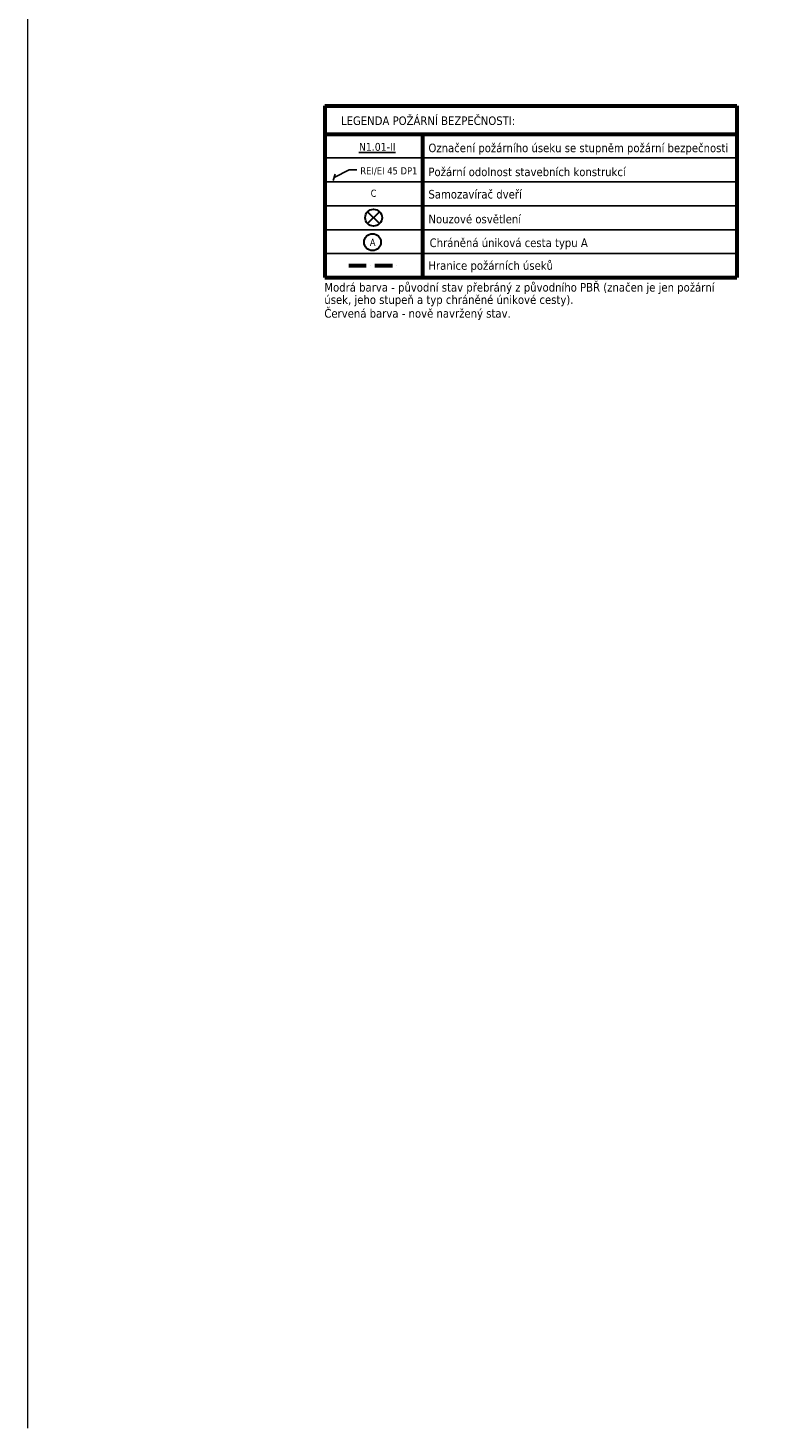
# Model space of a CAD drawing. Header units: millimetres. Extents: x 26913 to 235728, y -32666 to 132716.
# Tile 17 of 26: x 86904 to 107342, y 40673 to 79037. Entities that reach past the tile are written whole.
import ezdxf
from ezdxf.enums import TextEntityAlignment as Align

# ---------------------------------------------------------------- set-up
doc = ezdxf.new("R2010")
doc.units = ezdxf.units.MM
doc.header["$LTSCALE"] = 400
doc.linetypes.add('ACAD_ISO10W100', pattern=[18, 12, -3, 0, -3])
for name, color, linetype, lineweight in [('PBS', 1, 'ACAD_ISO10W100', 60), ('PBS - hranice úseků', 1, 'ACAD_ISO10W100', 60), ('PBS - požární odolnost', 1, 'Continuous', 30)]:
    doc.layers.add(name, color=color, linetype=linetype, lineweight=lineweight)
doc.layers.add('X_pomocná', color=7, linetype='Continuous', lineweight=70, plot=False)
doc.styles.add('PBS', font='tahoma.ttf')
doc.styles.get("Standard").update_dxf_attribs({"font": 'ARIALN.TTF'})
doc.dimstyles.new('pozice-dveře', dxfattribs={"dimscale": 0, "dimtxt": 0.15, "dimasz": 125, "dimexe": 0.2, "dimexo": 0, "dimgap": 0.05, "dimtad": 1, "dimjust": 1, "dimdec": 0, "dimrnd": 5, "dimzin": 0, "dimdsep": 46, "dimtxsty": 'Standard', "dimblk": 'OBLIQUE', "dimcen": 0, "dimse1": 1, "dimse2": 1, "dimclrd": 256, "dimclre": 4, "dimclrt": 256, "dimadec": 0, "dimazin": 0, "dimtfac": 1, "dimtdec": 0, "dimtmove": 0, "dimatfit": 1, "dimldrblk": 'OBLIQUE', "dimfxl": 1, "dimtvp": 1, "dimtolj": 1, "dimtzin": 0, "dimlwd": 25, "dimarcsym": 0})

# ---------------------------------------------------------------- blocks, each defined once
blk = doc.blocks.new('_Oblique')
at = {"color": 0, "linetype": 'ByBlock', "lineweight": -2}
blk.add_line((-0.5, -0.5), (0.5, 0.5), dxfattribs=at)
blk = doc.blocks.new('A$C4EAD00D8')
at = {"layer": 'PBS', "linetype": 'Continuous', "lineweight": 30}
for points in [[(163, -163), (-163, 163)], [(-163, -163), (163, 163)]]:
    blk.add_lwpolyline(points, dxfattribs=at)
blk.add_circle((0, 0), 231, dxfattribs=at)
blk = doc.blocks.new('A$C490F3ED1')
at = {"layer": 'PBS', "linetype": 'Continuous', "lineweight": 30}
blk.add_circle((0, 0), 231, dxfattribs=at)
at = {"layer": 'PBS', "linetype": 'Continuous', "style": 'PBS'}
blk.add_text('A', height=195, dxfattribs=at).set_placement((-76, -100))

msp = doc.modelspace()

# ---------------------------------------------------------------- linework, layer by layer
at = {"layer": 'PBS', "color": 7, "linetype": 'Continuous', "lineweight": 60}
for p, q in [((95044, 76900), (95044, 74821)), ((95044, 76900), (106347, 76900)), ((106347, 76900), (106347, 74821)), ((95044, 76132), (106347, 76132)), ((95044, 74821), (95044, 72198)), ((106347, 74821), (106347, 72198)), ((95044, 72198), (106347, 72198))]:
    msp.add_line(p, q, dxfattribs=at)
at = {"layer": 'PBS', "color": 7, "linetype": 'Continuous'}
for p, q in [((97727, 76132), (97727, 74821)), ((97727, 74821), (97727, 72198))]:
    msp.add_line(p, q, dxfattribs=at)
at = {"layer": 'PBS', "color": 7, "linetype": 'Continuous', "lineweight": -3}
for p, q in [((95044, 75477), (106347, 75477)), ((95044, 74821), (106347, 74821)), ((95044, 74165), (106347, 74165)), ((95044, 73510), (106347, 73510)), ((95044, 72854), (106347, 72854)), ((95044, 72854), (106347, 72854))]:
    msp.add_line(p, q, dxfattribs=at)
at = {"layer": 'PBS - hranice úseků', "ltscale": 0.1}
msp.add_line((95703, 72532), (97068, 72532), dxfattribs=at)
at = {"layer": 'X_pomocná', "lineweight": 18}
msp.add_lwpolyline([(86904, 40673), (86904, 98813)], dxfattribs=at)

# ---------------------------------------------------------------- block references
msp.add_blockref('A$C490F3ED1', (96357, 73167))
at = {"layer": 'PBS'}
msp.add_blockref('A$C4EAD00D8', (96385, 73839), dxfattribs=at)

# ---------------------------------------------------------------- texts
at = {"layer": 'PBS', "color": 7, "linetype": 'Continuous', "style": 'PBS'}
msp.add_text('LEGENDA POŽÁRNÍ BEZPEČNOSTI:', height=234.37, dxfattribs=at).set_placement((95491, 76380))
at = {"layer": 'PBS', "color": 7, "linetype": 'Continuous', "lineweight": -3, "style": 'PBS'}
for s, p in [('Označení požárního úseku se stupněm požární bezpečnosti', (97889, 75634)), ('Požární odolnost stavebních konstrukcí', (97889, 74978)), ('Samozavírač dveří', (97889, 74365)), ('Nouzové osvětlení', (97889, 73685)), ('Chráněná úniková cesta typu A', (97922, 73035)), ('Hranice požárních úseků', (97889, 72412))]:
    msp.add_text(s, height=234.37, dxfattribs=at).set_placement(p)
at = {"layer": 'PBS', "linetype": 'Continuous', "lineweight": -3, "style": 'PBS'}
msp.add_text('C', height=195, dxfattribs=at).set_placement((96385, 74412), align=Align.CENTER)
at = {"layer": 'PBS', "color": 5, "linetype": 'Continuous', "lineweight": -3, "style": 'PBS'}
for s, p in [('úsek, jeho stupeň a typ chráněné únikové cesty).', (95034, 71476)), ('Modrá barva - původní stav přebráný z původního PBŘ (značen je jen požární', (95034, 71814))]:
    msp.add_text(s, height=234.37, dxfattribs=at).set_placement(p)
at = {"layer": 'PBS', "linetype": 'Continuous', "lineweight": -3, "style": 'PBS'}
msp.add_text('Červená barva - nově navržený stav. ', height=234.37, dxfattribs=at).set_placement((95034, 71100))
at = {"layer": 'PBS', "lineweight": -3, "insert": (96484, 75668), "char_height": 216, "attachment_point": 8, "style": 'PBS'}
msp.add_mtext('{\\LN1.01-II}', dxfattribs=at)
at = {"layer": 'PBS - požární odolnost', "linetype": 'Continuous', "lineweight": -3, "style": 'PBS'}
msp.add_text('REI/EI 45 DP1', height=195.31, dxfattribs=at).set_placement((96804, 75026), align=Align.CENTER)

# ---------------------------------------------------------------- leaders
at = {"layer": 'PBS - požární odolnost', "linetype": 'Continuous'}
msp.add_leader([(95305, 74945), (95717, 75149), (95921, 75149)], dimstyle='pozice-dveře', override={"dimscale": 1, "dimtad": 0}, dxfattribs=at)

doc.saveas('drawing.dxf')
